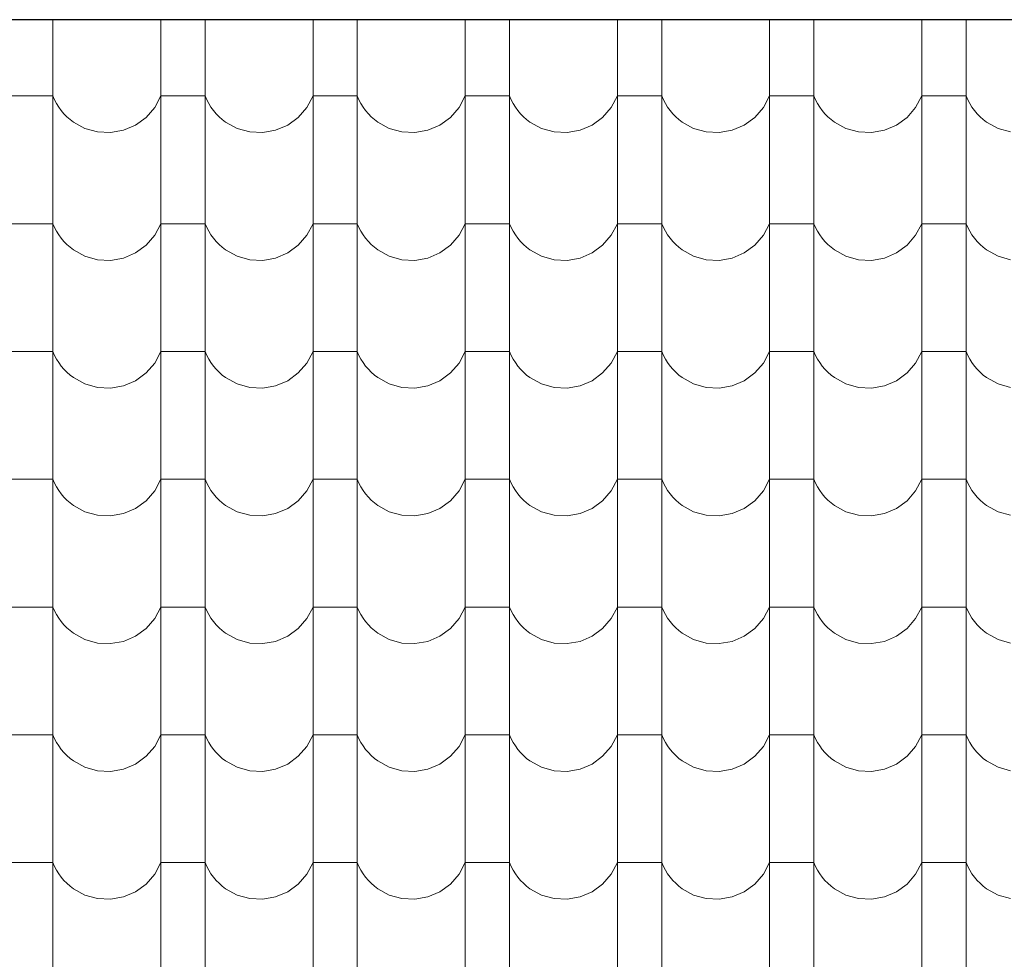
# Model space of a CAD drawing. Header units: millimetres. Extents: x -29624 to 9939, y -6894 to 6495.
# Tile 142 of 243: x -5770 to -5557, y -3385 to -3181. Entities that reach past the tile are written whole.
import ezdxf

# ---------------------------------------------------------------- set-up
doc = ezdxf.new("R2010")
doc.units = ezdxf.units.MM
doc.header["$MEASUREMENT"] = 0
doc.layers.add('810-G Ogólne', color=7, linetype='Continuous')
doc.layers.add('990-D Import IFC', color=7, linetype='Continuous')

# ---------------------------------------------------------------- blocks, each defined once
blk = doc.blocks.new('*X1822', base_point=(515069.4, 47309.9))
at = {"layer": '990-D Import IFC', "color": 251, "linetype": 'Continuous', "lineweight": 13, "true_color": 0x6a6a6a}
for p, q in [((543167.5, -15788.8), (543167.5, -15846.1)), ((543401.4, -15788.8), (543401.4, -15846.1)), ((543497.5, -15788.8), (543497.5, -15846.1)), ((543731.4, -15788.8), (543731.4, -15846.1)), ((543827.5, -15788.8), (543827.5, -15846.1)), ((544061.4, -15788.8), (544061.4, -15846.1)), ((544157.5, -15788.8), (544157.5, -15846.1)), ((544391.4, -15788.8), (544391.4, -15846.1)), ((544487.5, -15788.8), (544487.5, -15846.1)), ((544721.4, -15788.8), (544721.4, -15846.1)), ((544817.5, -15788.8), (544817.5, -15846.1)), ((545051.4, -15788.8), (545051.4, -15846.1)), ((545147.5, -15788.8), (545147.5, -15846.1)), ((543167.5, -15846.1), (543167.5, -16123.1)), ((543401.4, -15846.1), (543401.4, -16123.1)), ((543497.5, -15846.1), (543497.5, -16123.1)), ((543731.4, -15846.1), (543731.4, -16123.1)), ((543827.5, -15846.1), (543827.5, -16123.1)), ((544061.4, -15846.1), (544061.4, -16123.1)), ((544157.5, -15846.1), (544157.5, -16123.1)), ((544391.4, -15846.1), (544391.4, -16123.1)), ((544487.5, -15846.1), (544487.5, -16123.1)), ((544721.4, -15846.1), (544721.4, -16123.1)), ((544817.5, -15846.1), (544817.5, -16123.1)), ((545051.4, -15846.1), (545051.4, -16123.1)), ((545147.5, -15846.1), (545147.5, -16123.1)), ((543119.4, -15954.2), (543071.4, -15954.2)), ((543167.5, -15954.2), (543119.4, -15954.2)), ((543167.5, -15954.2), (543171.1, -15962.5)), ((543171.1, -15962.5), (543175.4, -15970.6)), ((543388.1, -15979.2), (543401.4, -15954.2)), ((543449.4, -15954.2), (543401.4, -15954.2)), ((543497.5, -15954.2), (543449.4, -15954.2)), ((543497.5, -15954.2), (543501.1, -15962.5)), ((543501.1, -15962.5), (543505.4, -15970.6)), ((543718.1, -15979.2), (543731.4, -15954.2)), ((543779.4, -15954.2), (543731.4, -15954.2)), ((543827.5, -15954.2), (543779.4, -15954.2)), ((543827.5, -15954.2), (543831.1, -15962.5)), ((543831.1, -15962.5), (543835.4, -15970.6)), ((544048.1, -15979.2), (544061.4, -15954.2)), ((544109.4, -15954.2), (544061.4, -15954.2)), ((544157.5, -15954.2), (544109.4, -15954.2)), ((544157.5, -15954.2), (544161.1, -15962.5)), ((544161.1, -15962.5), (544165.4, -15970.6)), ((544378.1, -15979.2), (544391.4, -15954.2)), ((544439.4, -15954.2), (544391.4, -15954.2)), ((544487.5, -15954.2), (544439.4, -15954.2)), ((544487.5, -15954.2), (544491.1, -15962.5)), ((544491.1, -15962.5), (544495.4, -15970.6)), ((544708.1, -15979.2), (544721.4, -15954.2)), ((544769.4, -15954.2), (544721.4, -15954.2)), ((544817.5, -15954.2), (544769.4, -15954.2)), ((544817.5, -15954.2), (544821.1, -15962.5)), ((544821.1, -15962.5), (544825.4, -15970.6)), ((545038.1, -15979.2), (545051.4, -15954.2)), ((545099.4, -15954.2), (545051.4, -15954.2)), ((545147.5, -15954.2), (545099.4, -15954.2)), ((545147.5, -15954.2), (545151.1, -15962.5)), ((545151.1, -15962.5), (545155.4, -15970.6)), ((543175.4, -15970.6), (543180.2, -15978.3)), ((543180.2, -15978.3), (543185.5, -15985.7)), ((543185.5, -15985.7), (543191.4, -15992.6)), ((543369.4, -16000.7), (543388.1, -15979.2)), ((543505.4, -15970.6), (543510.2, -15978.3)), ((543510.2, -15978.3), (543515.5, -15985.7)), ((543515.5, -15985.7), (543521.4, -15992.6)), ((543699.4, -16000.7), (543718.1, -15979.2)), ((543835.4, -15970.6), (543840.2, -15978.3)), ((543840.2, -15978.3), (543845.5, -15985.7)), ((543845.5, -15985.7), (543851.4, -15992.6)), ((544029.4, -16000.7), (544048.1, -15979.2)), ((544165.4, -15970.6), (544170.2, -15978.3)), ((544170.2, -15978.3), (544175.5, -15985.7)), ((544175.5, -15985.7), (544181.4, -15992.6)), ((544359.4, -16000.7), (544378.1, -15979.2)), ((544495.4, -15970.6), (544500.2, -15978.3)), ((544500.2, -15978.3), (544505.5, -15985.7)), ((544505.5, -15985.7), (544511.4, -15992.6)), ((544689.4, -16000.7), (544708.1, -15979.2)), ((544825.4, -15970.6), (544830.2, -15978.3)), ((544830.2, -15978.3), (544835.5, -15985.7)), ((544835.5, -15985.7), (544841.4, -15992.6)), ((545019.4, -16000.7), (545038.1, -15979.2)), ((545155.4, -15970.6), (545160.2, -15978.3)), ((545160.2, -15978.3), (545165.5, -15985.7)), ((545165.5, -15985.7), (545171.4, -15992.6)), ((543191.4, -15992.6), (543197.8, -15999.1)), ((543197.8, -15999.1), (543204.6, -16005.2)), ((543204.6, -16005.2), (543211.9, -16010.7)), ((543211.9, -16010.7), (543236.7, -16024.4)), ((543346.5, -16017.4), (543369.4, -16000.7)), ((543521.4, -15992.6), (543527.8, -15999.1)), ((543527.8, -15999.1), (543534.6, -16005.2)), ((543534.6, -16005.2), (543541.9, -16010.7)), ((543541.9, -16010.7), (543566.7, -16024.4)), ((543676.5, -16017.4), (543699.4, -16000.7)), ((543851.4, -15992.6), (543857.8, -15999.1)), ((543857.8, -15999.1), (543864.6, -16005.2)), ((543864.6, -16005.2), (543871.9, -16010.7)), ((543871.9, -16010.7), (543896.7, -16024.4)), ((544006.5, -16017.4), (544029.4, -16000.7)), ((544181.4, -15992.6), (544187.8, -15999.1)), ((544187.8, -15999.1), (544194.6, -16005.2)), ((544194.6, -16005.2), (544201.9, -16010.7)), ((544201.9, -16010.7), (544226.7, -16024.4)), ((544336.5, -16017.4), (544359.4, -16000.7)), ((544511.4, -15992.6), (544517.8, -15999.1)), ((544517.8, -15999.1), (544524.6, -16005.2)), ((544524.6, -16005.2), (544531.9, -16010.7)), ((544531.9, -16010.7), (544556.7, -16024.4)), ((544666.5, -16017.4), (544689.4, -16000.7)), ((544841.4, -15992.6), (544847.8, -15999.1)), ((544847.8, -15999.1), (544854.6, -16005.2)), ((544854.6, -16005.2), (544861.9, -16010.7)), ((544861.9, -16010.7), (544886.7, -16024.4)), ((544996.5, -16017.4), (545019.4, -16000.7)), ((545171.4, -15992.6), (545177.8, -15999.1)), ((545177.8, -15999.1), (545184.6, -16005.2)), ((545184.6, -16005.2), (545191.9, -16010.7)), ((545191.9, -16010.7), (545216.7, -16024.4)), ((543236.7, -16024.4), (543264.1, -16032.1)), ((543264.1, -16032.1), (543292.4, -16033.5)), ((543292.4, -16033.5), (543320.4, -16028.5)), ((543320.4, -16028.5), (543346.5, -16017.4)), ((543566.7, -16024.4), (543594.1, -16032.1)), ((543594.1, -16032.1), (543622.4, -16033.5)), ((543622.4, -16033.5), (543650.4, -16028.5)), ((543650.4, -16028.5), (543676.5, -16017.4)), ((543896.7, -16024.4), (543924.1, -16032.1)), ((543924.1, -16032.1), (543952.4, -16033.5)), ((543952.4, -16033.5), (543980.4, -16028.5)), ((543980.4, -16028.5), (544006.5, -16017.4)), ((544226.7, -16024.4), (544254.1, -16032.1)), ((544254.1, -16032.1), (544282.4, -16033.5)), ((544282.4, -16033.5), (544310.4, -16028.5)), ((544310.4, -16028.5), (544336.5, -16017.4)), ((544556.7, -16024.4), (544584.1, -16032.1)), ((544584.1, -16032.1), (544612.4, -16033.5)), ((544612.4, -16033.5), (544640.4, -16028.5)), ((544640.4, -16028.5), (544666.5, -16017.4)), ((544886.7, -16024.4), (544914.1, -16032.1)), ((544914.1, -16032.1), (544942.4, -16033.5)), ((544942.4, -16033.5), (544970.4, -16028.5)), ((544970.4, -16028.5), (544996.5, -16017.4)), ((545216.7, -16024.4), (545244.1, -16032.1)), ((543167.5, -16123.1), (543167.5, -16400.1)), ((543401.4, -16123.1), (543401.4, -16400.1)), ((543497.5, -16123.1), (543497.5, -16400.1)), ((543731.4, -16123.1), (543731.4, -16400.1)), ((543827.5, -16123.1), (543827.5, -16400.1)), ((544061.4, -16123.1), (544061.4, -16400.1)), ((544157.5, -16123.1), (544157.5, -16400.1)), ((544391.4, -16123.1), (544391.4, -16400.1)), ((544487.5, -16123.1), (544487.5, -16400.1)), ((544721.4, -16123.1), (544721.4, -16400.1)), ((544817.5, -16123.1), (544817.5, -16400.1)), ((545051.4, -16123.1), (545051.4, -16400.1)), ((545147.5, -16123.1), (545147.5, -16400.1)), ((543119.4, -16231.2), (543071.4, -16231.2)), ((543167.5, -16231.2), (543119.4, -16231.2)), ((543167.5, -16231.2), (543171.1, -16239.5)), ((543171.1, -16239.5), (543175.4, -16247.6)), ((543388.1, -16256.2), (543401.4, -16231.2)), ((543449.4, -16231.2), (543401.4, -16231.2)), ((543497.5, -16231.2), (543449.4, -16231.2)), ((543497.5, -16231.2), (543501.1, -16239.5)), ((543501.1, -16239.5), (543505.4, -16247.6)), ((543718.1, -16256.2), (543731.4, -16231.2)), ((543779.4, -16231.2), (543731.4, -16231.2)), ((543827.5, -16231.2), (543779.4, -16231.2)), ((543827.5, -16231.2), (543831.1, -16239.5)), ((543831.1, -16239.5), (543835.4, -16247.6)), ((544048.1, -16256.2), (544061.4, -16231.2)), ((544109.4, -16231.2), (544061.4, -16231.2)), ((544157.5, -16231.2), (544109.4, -16231.2)), ((544157.5, -16231.2), (544161.1, -16239.5)), ((544161.1, -16239.5), (544165.4, -16247.6)), ((544378.1, -16256.2), (544391.4, -16231.2)), ((544439.4, -16231.2), (544391.4, -16231.2)), ((544487.5, -16231.2), (544439.4, -16231.2)), ((544487.5, -16231.2), (544491.1, -16239.5)), ((544491.1, -16239.5), (544495.4, -16247.6)), ((544708.1, -16256.2), (544721.4, -16231.2)), ((544769.4, -16231.2), (544721.4, -16231.2)), ((544817.5, -16231.2), (544769.4, -16231.2)), ((544817.5, -16231.2), (544821.1, -16239.5)), ((544821.1, -16239.5), (544825.4, -16247.6)), ((545038.1, -16256.2), (545051.4, -16231.2)), ((545099.4, -16231.2), (545051.4, -16231.2)), ((545147.5, -16231.2), (545099.4, -16231.2)), ((545147.5, -16231.2), (545151.1, -16239.5)), ((545151.1, -16239.5), (545155.4, -16247.6)), ((543175.4, -16247.6), (543180.2, -16255.3)), ((543180.2, -16255.3), (543185.5, -16262.7)), ((543185.5, -16262.7), (543191.4, -16269.6)), ((543369.4, -16277.7), (543388.1, -16256.2)), ((543505.4, -16247.6), (543510.2, -16255.3)), ((543510.2, -16255.3), (543515.5, -16262.7)), ((543515.5, -16262.7), (543521.4, -16269.6)), ((543699.4, -16277.7), (543718.1, -16256.2)), ((543835.4, -16247.6), (543840.2, -16255.3)), ((543840.2, -16255.3), (543845.5, -16262.7)), ((543845.5, -16262.7), (543851.4, -16269.6)), ((544029.4, -16277.7), (544048.1, -16256.2)), ((544165.4, -16247.6), (544170.2, -16255.3)), ((544170.2, -16255.3), (544175.5, -16262.7)), ((544175.5, -16262.7), (544181.4, -16269.6)), ((544359.4, -16277.7), (544378.1, -16256.2)), ((544495.4, -16247.6), (544500.2, -16255.3)), ((544500.2, -16255.3), (544505.5, -16262.7)), ((544505.5, -16262.7), (544511.4, -16269.6)), ((544689.4, -16277.7), (544708.1, -16256.2)), ((544825.4, -16247.6), (544830.2, -16255.3)), ((544830.2, -16255.3), (544835.5, -16262.7)), ((544835.5, -16262.7), (544841.4, -16269.6)), ((545019.4, -16277.7), (545038.1, -16256.2)), ((545155.4, -16247.6), (545160.2, -16255.3)), ((545160.2, -16255.3), (545165.5, -16262.7)), ((545165.5, -16262.7), (545171.4, -16269.6)), ((543191.4, -16269.6), (543197.8, -16276.1)), ((543197.8, -16276.1), (543204.6, -16282.2)), ((543204.6, -16282.2), (543211.9, -16287.7)), ((543211.9, -16287.7), (543236.7, -16301.4)), ((543346.5, -16294.4), (543369.4, -16277.7)), ((543521.4, -16269.6), (543527.8, -16276.1)), ((543527.8, -16276.1), (543534.6, -16282.2)), ((543534.6, -16282.2), (543541.9, -16287.7)), ((543541.9, -16287.7), (543566.7, -16301.4)), ((543676.5, -16294.4), (543699.4, -16277.7)), ((543851.4, -16269.6), (543857.8, -16276.1)), ((543857.8, -16276.1), (543864.6, -16282.2)), ((543864.6, -16282.2), (543871.9, -16287.7)), ((543871.9, -16287.7), (543896.7, -16301.4)), ((544006.5, -16294.4), (544029.4, -16277.7)), ((544181.4, -16269.6), (544187.8, -16276.1)), ((544187.8, -16276.1), (544194.6, -16282.2)), ((544194.6, -16282.2), (544201.9, -16287.7)), ((544201.9, -16287.7), (544226.7, -16301.4)), ((544336.5, -16294.4), (544359.4, -16277.7)), ((544511.4, -16269.6), (544517.8, -16276.1)), ((544517.8, -16276.1), (544524.6, -16282.2)), ((544524.6, -16282.2), (544531.9, -16287.7)), ((544531.9, -16287.7), (544556.7, -16301.4)), ((544666.5, -16294.4), (544689.4, -16277.7)), ((544841.4, -16269.6), (544847.8, -16276.1)), ((544847.8, -16276.1), (544854.6, -16282.2)), ((544854.6, -16282.2), (544861.9, -16287.7)), ((544861.9, -16287.7), (544886.7, -16301.4)), ((544996.5, -16294.4), (545019.4, -16277.7)), ((545171.4, -16269.6), (545177.8, -16276.1)), ((545177.8, -16276.1), (545184.6, -16282.2)), ((545184.6, -16282.2), (545191.9, -16287.7)), ((545191.9, -16287.7), (545216.7, -16301.4)), ((543236.7, -16301.4), (543264.1, -16309.1)), ((543264.1, -16309.1), (543292.4, -16310.5)), ((543292.4, -16310.5), (543320.4, -16305.5)), ((543320.4, -16305.5), (543346.5, -16294.4)), ((543566.7, -16301.4), (543594.1, -16309.1)), ((543594.1, -16309.1), (543622.4, -16310.5)), ((543622.4, -16310.5), (543650.4, -16305.5)), ((543650.4, -16305.5), (543676.5, -16294.4)), ((543896.7, -16301.4), (543924.1, -16309.1)), ((543924.1, -16309.1), (543952.4, -16310.5)), ((543952.4, -16310.5), (543980.4, -16305.5)), ((543980.4, -16305.5), (544006.5, -16294.4)), ((544226.7, -16301.4), (544254.1, -16309.1)), ((544254.1, -16309.1), (544282.4, -16310.5)), ((544282.4, -16310.5), (544310.4, -16305.5)), ((544310.4, -16305.5), (544336.5, -16294.4)), ((544556.7, -16301.4), (544584.1, -16309.1)), ((544584.1, -16309.1), (544612.4, -16310.5)), ((544612.4, -16310.5), (544640.4, -16305.5)), ((544640.4, -16305.5), (544666.5, -16294.4)), ((544886.7, -16301.4), (544914.1, -16309.1)), ((544914.1, -16309.1), (544942.4, -16310.5)), ((544942.4, -16310.5), (544970.4, -16305.5)), ((544970.4, -16305.5), (544996.5, -16294.4)), ((545216.7, -16301.4), (545244.1, -16309.1)), ((543167.5, -16400.1), (543167.5, -16677.1)), ((543401.4, -16400.1), (543401.4, -16677.1)), ((543497.5, -16400.1), (543497.5, -16677.1)), ((543731.4, -16400.1), (543731.4, -16677.1)), ((543827.5, -16400.1), (543827.5, -16677.1)), ((544061.4, -16400.1), (544061.4, -16677.1)), ((544157.5, -16400.1), (544157.5, -16677.1)), ((544391.4, -16400.1), (544391.4, -16677.1)), ((544487.5, -16400.1), (544487.5, -16677.1)), ((544721.4, -16400.1), (544721.4, -16677.1)), ((544817.5, -16400.1), (544817.5, -16677.1)), ((545051.4, -16400.1), (545051.4, -16677.1)), ((545147.5, -16400.1), (545147.5, -16677.1)), ((543119.4, -16508.2), (543071.4, -16508.2)), ((543167.5, -16508.2), (543119.4, -16508.2)), ((543167.5, -16508.2), (543171.1, -16516.5)), ((543171.1, -16516.5), (543175.4, -16524.6)), ((543175.4, -16524.6), (543180.2, -16532.3)), ((543388.1, -16533.2), (543401.4, -16508.2)), ((543449.4, -16508.2), (543401.4, -16508.2)), ((543497.5, -16508.2), (543449.4, -16508.2)), ((543497.5, -16508.2), (543501.1, -16516.5)), ((543501.1, -16516.5), (543505.4, -16524.6)), ((543505.4, -16524.6), (543510.2, -16532.3)), ((543718.1, -16533.2), (543731.4, -16508.2)), ((543779.4, -16508.2), (543731.4, -16508.2)), ((543827.5, -16508.2), (543779.4, -16508.2)), ((543827.5, -16508.2), (543831.1, -16516.5)), ((543831.1, -16516.5), (543835.4, -16524.6)), ((543835.4, -16524.6), (543840.2, -16532.3)), ((544048.1, -16533.2), (544061.4, -16508.2)), ((544109.4, -16508.2), (544061.4, -16508.2)), ((544157.5, -16508.2), (544109.4, -16508.2)), ((544157.5, -16508.2), (544161.1, -16516.5)), ((544161.1, -16516.5), (544165.4, -16524.6)), ((544165.4, -16524.6), (544170.2, -16532.3)), ((544378.1, -16533.2), (544391.4, -16508.2)), ((544439.4, -16508.2), (544391.4, -16508.2)), ((544487.5, -16508.2), (544439.4, -16508.2)), ((544487.5, -16508.2), (544491.1, -16516.5)), ((544491.1, -16516.5), (544495.4, -16524.6)), ((544495.4, -16524.6), (544500.2, -16532.3)), ((544708.1, -16533.2), (544721.4, -16508.2)), ((544769.4, -16508.2), (544721.4, -16508.2)), ((544817.5, -16508.2), (544769.4, -16508.2)), ((544817.5, -16508.2), (544821.1, -16516.5)), ((544821.1, -16516.5), (544825.4, -16524.6)), ((544825.4, -16524.6), (544830.2, -16532.3)), ((545038.1, -16533.2), (545051.4, -16508.2)), ((545099.4, -16508.2), (545051.4, -16508.2)), ((545147.5, -16508.2), (545099.4, -16508.2)), ((545147.5, -16508.2), (545151.1, -16516.5)), ((545151.1, -16516.5), (545155.4, -16524.6)), ((545155.4, -16524.6), (545160.2, -16532.3)), ((543180.2, -16532.3), (543185.5, -16539.7)), ((543185.5, -16539.7), (543191.4, -16546.6)), ((543369.4, -16554.7), (543388.1, -16533.2)), ((543510.2, -16532.3), (543515.5, -16539.7)), ((543515.5, -16539.7), (543521.4, -16546.6)), ((543699.4, -16554.7), (543718.1, -16533.2)), ((543840.2, -16532.3), (543845.5, -16539.7)), ((543845.5, -16539.7), (543851.4, -16546.6)), ((544029.4, -16554.7), (544048.1, -16533.2)), ((544170.2, -16532.3), (544175.5, -16539.7)), ((544175.5, -16539.7), (544181.4, -16546.6)), ((544359.4, -16554.7), (544378.1, -16533.2)), ((544500.2, -16532.3), (544505.5, -16539.7)), ((544505.5, -16539.7), (544511.4, -16546.6)), ((544689.4, -16554.7), (544708.1, -16533.2)), ((544830.2, -16532.3), (544835.5, -16539.7)), ((544835.5, -16539.7), (544841.4, -16546.6)), ((545019.4, -16554.7), (545038.1, -16533.2)), ((545160.2, -16532.3), (545165.5, -16539.7)), ((545165.5, -16539.7), (545171.4, -16546.6)), ((543191.4, -16546.6), (543197.8, -16553.1)), ((543197.8, -16553.1), (543204.6, -16559.2)), ((543204.6, -16559.2), (543211.9, -16564.7)), ((543211.9, -16564.7), (543236.7, -16578.4)), ((543346.5, -16571.4), (543369.4, -16554.7)), ((543521.4, -16546.6), (543527.8, -16553.1)), ((543527.8, -16553.1), (543534.6, -16559.2)), ((543534.6, -16559.2), (543541.9, -16564.7)), ((543541.9, -16564.7), (543566.7, -16578.4)), ((543676.5, -16571.4), (543699.4, -16554.7)), ((543851.4, -16546.6), (543857.8, -16553.1)), ((543857.8, -16553.1), (543864.6, -16559.2)), ((543864.6, -16559.2), (543871.9, -16564.7)), ((543871.9, -16564.7), (543896.7, -16578.4)), ((544006.5, -16571.4), (544029.4, -16554.7)), ((544181.4, -16546.6), (544187.8, -16553.1)), ((544187.8, -16553.1), (544194.6, -16559.2)), ((544194.6, -16559.2), (544201.9, -16564.7)), ((544201.9, -16564.7), (544226.7, -16578.4)), ((544336.5, -16571.4), (544359.4, -16554.7)), ((544511.4, -16546.6), (544517.8, -16553.1)), ((544517.8, -16553.1), (544524.6, -16559.2)), ((544524.6, -16559.2), (544531.9, -16564.7)), ((544531.9, -16564.7), (544556.7, -16578.4)), ((544666.5, -16571.4), (544689.4, -16554.7)), ((544841.4, -16546.6), (544847.8, -16553.1)), ((544847.8, -16553.1), (544854.6, -16559.2)), ((544854.6, -16559.2), (544861.9, -16564.7)), ((544861.9, -16564.7), (544886.7, -16578.4)), ((544996.5, -16571.4), (545019.4, -16554.7)), ((545171.4, -16546.6), (545177.8, -16553.1)), ((545177.8, -16553.1), (545184.6, -16559.2)), ((545184.6, -16559.2), (545191.9, -16564.7)), ((545191.9, -16564.7), (545216.7, -16578.4)), ((543236.7, -16578.4), (543264.1, -16586.1)), ((543264.1, -16586.1), (543292.4, -16587.5)), ((543292.4, -16587.5), (543320.4, -16582.5)), ((543320.4, -16582.5), (543346.5, -16571.4)), ((543566.7, -16578.4), (543594.1, -16586.1)), ((543594.1, -16586.1), (543622.4, -16587.5)), ((543622.4, -16587.5), (543650.4, -16582.5)), ((543650.4, -16582.5), (543676.5, -16571.4)), ((543896.7, -16578.4), (543924.1, -16586.1)), ((543924.1, -16586.1), (543952.4, -16587.5)), ((543952.4, -16587.5), (543980.4, -16582.5)), ((543980.4, -16582.5), (544006.5, -16571.4)), ((544226.7, -16578.4), (544254.1, -16586.1)), ((544254.1, -16586.1), (544282.4, -16587.5)), ((544282.4, -16587.5), (544310.4, -16582.5)), ((544310.4, -16582.5), (544336.5, -16571.4)), ((544556.7, -16578.4), (544584.1, -16586.1)), ((544584.1, -16586.1), (544612.4, -16587.5)), ((544612.4, -16587.5), (544640.4, -16582.5)), ((544640.4, -16582.5), (544666.5, -16571.4)), ((544886.7, -16578.4), (544914.1, -16586.1)), ((544914.1, -16586.1), (544942.4, -16587.5)), ((544942.4, -16587.5), (544970.4, -16582.5)), ((544970.4, -16582.5), (544996.5, -16571.4)), ((545216.7, -16578.4), (545244.1, -16586.1)), ((543167.5, -16677.1), (543167.5, -16954.1)), ((543401.4, -16677.1), (543401.4, -16954.1)), ((543497.5, -16677.1), (543497.5, -16954.1)), ((543731.4, -16677.1), (543731.4, -16954.1)), ((543827.5, -16677.1), (543827.5, -16954.1)), ((544061.4, -16677.1), (544061.4, -16954.1)), ((544157.5, -16677.1), (544157.5, -16954.1)), ((544391.4, -16677.1), (544391.4, -16954.1)), ((544487.5, -16677.1), (544487.5, -16954.1)), ((544721.4, -16677.1), (544721.4, -16954.1)), ((544817.5, -16677.1), (544817.5, -16954.1)), ((545051.4, -16677.1), (545051.4, -16954.1)), ((545147.5, -16677.1), (545147.5, -16954.1)), ((543119.4, -16785.2), (543071.4, -16785.2)), ((543167.5, -16785.2), (543119.4, -16785.2)), ((543167.5, -16785.2), (543171.1, -16793.5)), ((543171.1, -16793.5), (543175.4, -16801.6)), ((543175.4, -16801.6), (543180.2, -16809.3)), ((543388.1, -16810.2), (543401.4, -16785.2)), ((543449.4, -16785.2), (543401.4, -16785.2)), ((543497.5, -16785.2), (543449.4, -16785.2)), ((543497.5, -16785.2), (543501.1, -16793.5)), ((543501.1, -16793.5), (543505.4, -16801.6)), ((543505.4, -16801.6), (543510.2, -16809.3)), ((543718.1, -16810.2), (543731.4, -16785.2)), ((543779.4, -16785.2), (543731.4, -16785.2)), ((543827.5, -16785.2), (543779.4, -16785.2)), ((543827.5, -16785.2), (543831.1, -16793.5)), ((543831.1, -16793.5), (543835.4, -16801.6)), ((543835.4, -16801.6), (543840.2, -16809.3)), ((544048.1, -16810.2), (544061.4, -16785.2)), ((544109.4, -16785.2), (544061.4, -16785.2)), ((544157.5, -16785.2), (544109.4, -16785.2)), ((544157.5, -16785.2), (544161.1, -16793.5)), ((544161.1, -16793.5), (544165.4, -16801.6)), ((544165.4, -16801.6), (544170.2, -16809.3)), ((544378.1, -16810.2), (544391.4, -16785.2)), ((544439.4, -16785.2), (544391.4, -16785.2)), ((544487.5, -16785.2), (544439.4, -16785.2)), ((544487.5, -16785.2), (544491.1, -16793.5)), ((544491.1, -16793.5), (544495.4, -16801.6)), ((544495.4, -16801.6), (544500.2, -16809.3)), ((544708.1, -16810.2), (544721.4, -16785.2)), ((544769.4, -16785.2), (544721.4, -16785.2)), ((544817.5, -16785.2), (544769.4, -16785.2)), ((544817.5, -16785.2), (544821.1, -16793.5)), ((544821.1, -16793.5), (544825.4, -16801.6)), ((544825.4, -16801.6), (544830.2, -16809.3)), ((545038.1, -16810.2), (545051.4, -16785.2)), ((545099.4, -16785.2), (545051.4, -16785.2)), ((545147.5, -16785.2), (545099.4, -16785.2)), ((545147.5, -16785.2), (545151.1, -16793.5)), ((545151.1, -16793.5), (545155.4, -16801.6)), ((545155.4, -16801.6), (545160.2, -16809.3)), ((543180.2, -16809.3), (543185.5, -16816.7)), ((543185.5, -16816.7), (543191.4, -16823.6)), ((543191.4, -16823.6), (543197.8, -16830.1)), ((543369.4, -16831.7), (543388.1, -16810.2)), ((543510.2, -16809.3), (543515.5, -16816.7)), ((543515.5, -16816.7), (543521.4, -16823.6)), ((543521.4, -16823.6), (543527.8, -16830.1)), ((543699.4, -16831.7), (543718.1, -16810.2)), ((543840.2, -16809.3), (543845.5, -16816.7)), ((543845.5, -16816.7), (543851.4, -16823.6)), ((543851.4, -16823.6), (543857.8, -16830.1)), ((544029.4, -16831.7), (544048.1, -16810.2)), ((544170.2, -16809.3), (544175.5, -16816.7)), ((544175.5, -16816.7), (544181.4, -16823.6)), ((544181.4, -16823.6), (544187.8, -16830.1)), ((544359.4, -16831.7), (544378.1, -16810.2)), ((544500.2, -16809.3), (544505.5, -16816.7)), ((544505.5, -16816.7), (544511.4, -16823.6)), ((544511.4, -16823.6), (544517.8, -16830.1)), ((544689.4, -16831.7), (544708.1, -16810.2)), ((544830.2, -16809.3), (544835.5, -16816.7)), ((544835.5, -16816.7), (544841.4, -16823.6)), ((544841.4, -16823.6), (544847.8, -16830.1)), ((545019.4, -16831.7), (545038.1, -16810.2)), ((545160.2, -16809.3), (545165.5, -16816.7)), ((545165.5, -16816.7), (545171.4, -16823.6)), ((545171.4, -16823.6), (545177.8, -16830.1)), ((543197.8, -16830.1), (543204.6, -16836.2)), ((543204.6, -16836.2), (543211.9, -16841.7)), ((543211.9, -16841.7), (543236.7, -16855.4)), ((543346.5, -16848.4), (543369.4, -16831.7)), ((543527.8, -16830.1), (543534.6, -16836.2)), ((543534.6, -16836.2), (543541.9, -16841.7)), ((543541.9, -16841.7), (543566.7, -16855.4)), ((543676.5, -16848.4), (543699.4, -16831.7)), ((543857.8, -16830.1), (543864.6, -16836.2)), ((543864.6, -16836.2), (543871.9, -16841.7)), ((543871.9, -16841.7), (543896.7, -16855.4)), ((544006.5, -16848.4), (544029.4, -16831.7)), ((544187.8, -16830.1), (544194.6, -16836.2)), ((544194.6, -16836.2), (544201.9, -16841.7)), ((544201.9, -16841.7), (544226.7, -16855.4)), ((544336.5, -16848.4), (544359.4, -16831.7)), ((544517.8, -16830.1), (544524.6, -16836.2)), ((544524.6, -16836.2), (544531.9, -16841.7)), ((544531.9, -16841.7), (544556.7, -16855.4)), ((544666.5, -16848.4), (544689.4, -16831.7)), ((544847.8, -16830.1), (544854.6, -16836.2)), ((544854.6, -16836.2), (544861.9, -16841.7)), ((544861.9, -16841.7), (544886.7, -16855.4)), ((544996.5, -16848.4), (545019.4, -16831.7)), ((545177.8, -16830.1), (545184.6, -16836.2)), ((545184.6, -16836.2), (545191.9, -16841.7)), ((545191.9, -16841.7), (545216.7, -16855.4)), ((543236.7, -16855.4), (543264.1, -16863.1)), ((543264.1, -16863.1), (543292.4, -16864.5)), ((543292.4, -16864.5), (543320.4, -16859.5)), ((543320.4, -16859.5), (543346.5, -16848.4)), ((543566.7, -16855.4), (543594.1, -16863.1)), ((543594.1, -16863.1), (543622.4, -16864.5)), ((543622.4, -16864.5), (543650.4, -16859.5)), ((543650.4, -16859.5), (543676.5, -16848.4)), ((543896.7, -16855.4), (543924.1, -16863.1)), ((543924.1, -16863.1), (543952.4, -16864.5)), ((543952.4, -16864.5), (543980.4, -16859.5)), ((543980.4, -16859.5), (544006.5, -16848.4)), ((544226.7, -16855.4), (544254.1, -16863.1)), ((544254.1, -16863.1), (544282.4, -16864.5)), ((544282.4, -16864.5), (544310.4, -16859.5)), ((544310.4, -16859.5), (544336.5, -16848.4)), ((544556.7, -16855.4), (544584.1, -16863.1)), ((544584.1, -16863.1), (544612.4, -16864.5)), ((544612.4, -16864.5), (544640.4, -16859.5)), ((544640.4, -16859.5), (544666.5, -16848.4)), ((544886.7, -16855.4), (544914.1, -16863.1)), ((544914.1, -16863.1), (544942.4, -16864.5)), ((544942.4, -16864.5), (544970.4, -16859.5)), ((544970.4, -16859.5), (544996.5, -16848.4)), ((545216.7, -16855.4), (545244.1, -16863.1)), ((543167.5, -16954.1), (543167.5, -17231.1)), ((543401.4, -16954.1), (543401.4, -17231.1)), ((543497.5, -16954.1), (543497.5, -17231.1)), ((543731.4, -16954.1), (543731.4, -17231.1)), ((543827.5, -16954.1), (543827.5, -17231.1)), ((544061.4, -16954.1), (544061.4, -17231.1)), ((544157.5, -16954.1), (544157.5, -17231.1)), ((544391.4, -16954.1), (544391.4, -17231.1)), ((544487.5, -16954.1), (544487.5, -17231.1)), ((544721.4, -16954.1), (544721.4, -17231.1)), ((544817.5, -16954.1), (544817.5, -17231.1)), ((545051.4, -16954.1), (545051.4, -17231.1)), ((545147.5, -16954.1), (545147.5, -17231.1)), ((543119.4, -17062.2), (543071.4, -17062.2)), ((543167.5, -17062.2), (543119.4, -17062.2)), ((543167.5, -17062.2), (543171.1, -17070.5)), ((543171.1, -17070.5), (543175.4, -17078.6)), ((543175.4, -17078.6), (543180.2, -17086.3)), ((543388.1, -17087.2), (543401.4, -17062.2)), ((543449.4, -17062.2), (543401.4, -17062.2)), ((543497.5, -17062.2), (543449.4, -17062.2)), ((543497.5, -17062.2), (543501.1, -17070.5)), ((543501.1, -17070.5), (543505.4, -17078.6)), ((543505.4, -17078.6), (543510.2, -17086.3)), ((543718.1, -17087.2), (543731.4, -17062.2)), ((543779.4, -17062.2), (543731.4, -17062.2)), ((543827.5, -17062.2), (543779.4, -17062.2)), ((543827.5, -17062.2), (543831.1, -17070.5)), ((543831.1, -17070.5), (543835.4, -17078.6)), ((543835.4, -17078.6), (543840.2, -17086.3)), ((544048.1, -17087.2), (544061.4, -17062.2)), ((544109.4, -17062.2), (544061.4, -17062.2)), ((544157.5, -17062.2), (544109.4, -17062.2)), ((544157.5, -17062.2), (544161.1, -17070.5)), ((544161.1, -17070.5), (544165.4, -17078.6)), ((544165.4, -17078.6), (544170.2, -17086.3)), ((544378.1, -17087.2), (544391.4, -17062.2)), ((544439.4, -17062.2), (544391.4, -17062.2)), ((544487.5, -17062.2), (544439.4, -17062.2)), ((544487.5, -17062.2), (544491.1, -17070.5)), ((544491.1, -17070.5), (544495.4, -17078.6)), ((544495.4, -17078.6), (544500.2, -17086.3)), ((544708.1, -17087.2), (544721.4, -17062.2)), ((544769.4, -17062.2), (544721.4, -17062.2)), ((544817.5, -17062.2), (544769.4, -17062.2)), ((544817.5, -17062.2), (544821.1, -17070.5)), ((544821.1, -17070.5), (544825.4, -17078.6)), ((544825.4, -17078.6), (544830.2, -17086.3)), ((545038.1, -17087.2), (545051.4, -17062.2)), ((545099.4, -17062.2), (545051.4, -17062.2)), ((545147.5, -17062.2), (545099.4, -17062.2)), ((545147.5, -17062.2), (545151.1, -17070.5)), ((545151.1, -17070.5), (545155.4, -17078.6)), ((545155.4, -17078.6), (545160.2, -17086.3)), ((543180.2, -17086.3), (543185.5, -17093.7)), ((543185.5, -17093.7), (543191.4, -17100.6)), ((543191.4, -17100.6), (543197.8, -17107.1)), ((543369.4, -17108.7), (543388.1, -17087.2)), ((543510.2, -17086.3), (543515.5, -17093.7)), ((543515.5, -17093.7), (543521.4, -17100.6)), ((543521.4, -17100.6), (543527.8, -17107.1)), ((543699.4, -17108.7), (543718.1, -17087.2)), ((543840.2, -17086.3), (543845.5, -17093.7)), ((543845.5, -17093.7), (543851.4, -17100.6)), ((543851.4, -17100.6), (543857.8, -17107.1)), ((544029.4, -17108.7), (544048.1, -17087.2)), ((544170.2, -17086.3), (544175.5, -17093.7)), ((544175.5, -17093.7), (544181.4, -17100.6)), ((544181.4, -17100.6), (544187.8, -17107.1)), ((544359.4, -17108.7), (544378.1, -17087.2)), ((544500.2, -17086.3), (544505.5, -17093.7)), ((544505.5, -17093.7), (544511.4, -17100.6)), ((544511.4, -17100.6), (544517.8, -17107.1)), ((544689.4, -17108.7), (544708.1, -17087.2)), ((544830.2, -17086.3), (544835.5, -17093.7)), ((544835.5, -17093.7), (544841.4, -17100.6)), ((544841.4, -17100.6), (544847.8, -17107.1)), ((545019.4, -17108.7), (545038.1, -17087.2)), ((545160.2, -17086.3), (545165.5, -17093.7)), ((545165.5, -17093.7), (545171.4, -17100.6)), ((545171.4, -17100.6), (545177.8, -17107.1)), ((543197.8, -17107.1), (543204.6, -17113.2)), ((543204.6, -17113.2), (543211.9, -17118.7)), ((543211.9, -17118.7), (543236.7, -17132.4)), ((543346.5, -17125.4), (543369.4, -17108.7)), ((543527.8, -17107.1), (543534.6, -17113.2)), ((543534.6, -17113.2), (543541.9, -17118.7)), ((543541.9, -17118.7), (543566.7, -17132.4)), ((543676.5, -17125.4), (543699.4, -17108.7)), ((543857.8, -17107.1), (543864.6, -17113.2)), ((543864.6, -17113.2), (543871.9, -17118.7)), ((543871.9, -17118.7), (543896.7, -17132.4)), ((544006.5, -17125.4), (544029.4, -17108.7)), ((544187.8, -17107.1), (544194.6, -17113.2)), ((544194.6, -17113.2), (544201.9, -17118.7)), ((544201.9, -17118.7), (544226.7, -17132.4)), ((544336.5, -17125.4), (544359.4, -17108.7)), ((544517.8, -17107.1), (544524.6, -17113.2)), ((544524.6, -17113.2), (544531.9, -17118.7)), ((544531.9, -17118.7), (544556.7, -17132.4)), ((544666.5, -17125.4), (544689.4, -17108.7)), ((544847.8, -17107.1), (544854.6, -17113.2)), ((544854.6, -17113.2), (544861.9, -17118.7)), ((544861.9, -17118.7), (544886.7, -17132.4)), ((544996.5, -17125.4), (545019.4, -17108.7)), ((545177.8, -17107.1), (545184.6, -17113.2)), ((545184.6, -17113.2), (545191.9, -17118.7)), ((545191.9, -17118.7), (545216.7, -17132.4)), ((543236.7, -17132.4), (543264.1, -17140.1)), ((543264.1, -17140.1), (543292.4, -17141.5)), ((543292.4, -17141.5), (543320.4, -17136.5)), ((543320.4, -17136.5), (543346.5, -17125.4)), ((543566.7, -17132.4), (543594.1, -17140.1)), ((543594.1, -17140.1), (543622.4, -17141.5)), ((543622.4, -17141.5), (543650.4, -17136.5)), ((543650.4, -17136.5), (543676.5, -17125.4)), ((543896.7, -17132.4), (543924.1, -17140.1)), ((543924.1, -17140.1), (543952.4, -17141.5)), ((543952.4, -17141.5), (543980.4, -17136.5)), ((543980.4, -17136.5), (544006.5, -17125.4)), ((544226.7, -17132.4), (544254.1, -17140.1)), ((544254.1, -17140.1), (544282.4, -17141.5)), ((544282.4, -17141.5), (544310.4, -17136.5)), ((544310.4, -17136.5), (544336.5, -17125.4)), ((544556.7, -17132.4), (544584.1, -17140.1)), ((544584.1, -17140.1), (544612.4, -17141.5)), ((544612.4, -17141.5), (544640.4, -17136.5)), ((544640.4, -17136.5), (544666.5, -17125.4)), ((544886.7, -17132.4), (544914.1, -17140.1)), ((544914.1, -17140.1), (544942.4, -17141.5)), ((544942.4, -17141.5), (544970.4, -17136.5)), ((544970.4, -17136.5), (544996.5, -17125.4)), ((545216.7, -17132.4), (545244.1, -17140.1)), ((543167.5, -17231.1), (543167.5, -17508.1)), ((543401.4, -17231.1), (543401.4, -17508.1)), ((543497.5, -17231.1), (543497.5, -17508.1)), ((543731.4, -17231.1), (543731.4, -17508.1)), ((543827.5, -17231.1), (543827.5, -17508.1)), ((544061.4, -17231.1), (544061.4, -17508.1)), ((544157.5, -17231.1), (544157.5, -17508.1)), ((544391.4, -17231.1), (544391.4, -17508.1)), ((544487.5, -17231.1), (544487.5, -17508.1)), ((544721.4, -17231.1), (544721.4, -17508.1)), ((544817.5, -17231.1), (544817.5, -17508.1)), ((545051.4, -17231.1), (545051.4, -17508.1)), ((545147.5, -17231.1), (545147.5, -17508.1)), ((543119.4, -17339.2), (543071.4, -17339.2)), ((543167.5, -17339.2), (543119.4, -17339.2)), ((543167.5, -17339.2), (543171.1, -17347.5)), ((543171.1, -17347.5), (543175.4, -17355.6)), ((543175.4, -17355.6), (543180.2, -17363.3)), ((543388.1, -17364.2), (543401.4, -17339.2)), ((543449.4, -17339.2), (543401.4, -17339.2)), ((543497.5, -17339.2), (543449.4, -17339.2)), ((543497.5, -17339.2), (543501.1, -17347.5)), ((543501.1, -17347.5), (543505.4, -17355.6)), ((543505.4, -17355.6), (543510.2, -17363.3)), ((543718.1, -17364.2), (543731.4, -17339.2)), ((543779.4, -17339.2), (543731.4, -17339.2)), ((543827.5, -17339.2), (543779.4, -17339.2)), ((543827.5, -17339.2), (543831.1, -17347.5)), ((543831.1, -17347.5), (543835.4, -17355.6)), ((543835.4, -17355.6), (543840.2, -17363.3)), ((544048.1, -17364.2), (544061.4, -17339.2)), ((544109.4, -17339.2), (544061.4, -17339.2)), ((544157.5, -17339.2), (544109.4, -17339.2)), ((544157.5, -17339.2), (544161.1, -17347.5)), ((544161.1, -17347.5), (544165.4, -17355.6)), ((544165.4, -17355.6), (544170.2, -17363.3)), ((544378.1, -17364.2), (544391.4, -17339.2)), ((544439.4, -17339.2), (544391.4, -17339.2)), ((544487.5, -17339.2), (544439.4, -17339.2)), ((544487.5, -17339.2), (544491.1, -17347.5)), ((544491.1, -17347.5), (544495.4, -17355.6)), ((544495.4, -17355.6), (544500.2, -17363.3)), ((544708.1, -17364.2), (544721.4, -17339.2)), ((544769.4, -17339.2), (544721.4, -17339.2)), ((544817.5, -17339.2), (544769.4, -17339.2)), ((544817.5, -17339.2), (544821.1, -17347.5)), ((544821.1, -17347.5), (544825.4, -17355.6)), ((544825.4, -17355.6), (544830.2, -17363.3)), ((545038.1, -17364.2), (545051.4, -17339.2)), ((545099.4, -17339.2), (545051.4, -17339.2)), ((545147.5, -17339.2), (545099.4, -17339.2)), ((545147.5, -17339.2), (545151.1, -17347.5)), ((545151.1, -17347.5), (545155.4, -17355.6)), ((545155.4, -17355.6), (545160.2, -17363.3)), ((543180.2, -17363.3), (543185.5, -17370.7)), ((543185.5, -17370.7), (543191.4, -17377.6)), ((543191.4, -17377.6), (543197.8, -17384.1)), ((543369.4, -17385.7), (543388.1, -17364.2)), ((543510.2, -17363.3), (543515.5, -17370.7)), ((543515.5, -17370.7), (543521.4, -17377.6)), ((543521.4, -17377.6), (543527.8, -17384.1)), ((543699.4, -17385.7), (543718.1, -17364.2)), ((543840.2, -17363.3), (543845.5, -17370.7)), ((543845.5, -17370.7), (543851.4, -17377.6)), ((543851.4, -17377.6), (543857.8, -17384.1)), ((544029.4, -17385.7), (544048.1, -17364.2)), ((544170.2, -17363.3), (544175.5, -17370.7)), ((544175.5, -17370.7), (544181.4, -17377.6)), ((544181.4, -17377.6), (544187.8, -17384.1)), ((544359.4, -17385.7), (544378.1, -17364.2)), ((544500.2, -17363.3), (544505.5, -17370.7)), ((544505.5, -17370.7), (544511.4, -17377.6)), ((544511.4, -17377.6), (544517.8, -17384.1)), ((544689.4, -17385.7), (544708.1, -17364.2)), ((544830.2, -17363.3), (544835.5, -17370.7)), ((544835.5, -17370.7), (544841.4, -17377.6)), ((544841.4, -17377.6), (544847.8, -17384.1)), ((545019.4, -17385.7), (545038.1, -17364.2)), ((545160.2, -17363.3), (545165.5, -17370.7)), ((545165.5, -17370.7), (545171.4, -17377.6)), ((545171.4, -17377.6), (545177.8, -17384.1)), ((543197.8, -17384.1), (543204.6, -17390.2)), ((543204.6, -17390.2), (543211.9, -17395.7)), ((543211.9, -17395.7), (543236.7, -17409.4)), ((543346.5, -17402.4), (543369.4, -17385.7)), ((543527.8, -17384.1), (543534.6, -17390.2)), ((543534.6, -17390.2), (543541.9, -17395.7)), ((543541.9, -17395.7), (543566.7, -17409.4)), ((543676.5, -17402.4), (543699.4, -17385.7)), ((543857.8, -17384.1), (543864.6, -17390.2)), ((543864.6, -17390.2), (543871.9, -17395.7)), ((543871.9, -17395.7), (543896.7, -17409.4)), ((544006.5, -17402.4), (544029.4, -17385.7)), ((544187.8, -17384.1), (544194.6, -17390.2)), ((544194.6, -17390.2), (544201.9, -17395.7)), ((544201.9, -17395.7), (544226.7, -17409.4)), ((544336.5, -17402.4), (544359.4, -17385.7)), ((544517.8, -17384.1), (544524.6, -17390.2)), ((544524.6, -17390.2), (544531.9, -17395.7)), ((544531.9, -17395.7), (544556.7, -17409.4)), ((544666.5, -17402.4), (544689.4, -17385.7)), ((544847.8, -17384.1), (544854.6, -17390.2)), ((544854.6, -17390.2), (544861.9, -17395.7)), ((544861.9, -17395.7), (544886.7, -17409.4)), ((544996.5, -17402.4), (545019.4, -17385.7)), ((545177.8, -17384.1), (545184.6, -17390.2)), ((545184.6, -17390.2), (545191.9, -17395.7)), ((545191.9, -17395.7), (545216.7, -17409.4)), ((543236.7, -17409.4), (543264.1, -17417.1)), ((543264.1, -17417.1), (543292.4, -17418.5)), ((543292.4, -17418.5), (543320.4, -17413.5)), ((543320.4, -17413.5), (543346.5, -17402.4)), ((543566.7, -17409.4), (543594.1, -17417.1)), ((543594.1, -17417.1), (543622.4, -17418.5)), ((543622.4, -17418.5), (543650.4, -17413.5)), ((543650.4, -17413.5), (543676.5, -17402.4)), ((543896.7, -17409.4), (543924.1, -17417.1)), ((543924.1, -17417.1), (543952.4, -17418.5)), ((543952.4, -17418.5), (543980.4, -17413.5)), ((543980.4, -17413.5), (544006.5, -17402.4)), ((544226.7, -17409.4), (544254.1, -17417.1)), ((544254.1, -17417.1), (544282.4, -17418.5)), ((544282.4, -17418.5), (544310.4, -17413.5)), ((544310.4, -17413.5), (544336.5, -17402.4)), ((544556.7, -17409.4), (544584.1, -17417.1)), ((544584.1, -17417.1), (544612.4, -17418.5)), ((544612.4, -17418.5), (544640.4, -17413.5)), ((544640.4, -17413.5), (544666.5, -17402.4)), ((544886.7, -17409.4), (544914.1, -17417.1)), ((544914.1, -17417.1), (544942.4, -17418.5)), ((544942.4, -17418.5), (544970.4, -17413.5)), ((544970.4, -17413.5), (544996.5, -17402.4)), ((545216.7, -17409.4), (545244.1, -17417.1)), ((543167.5, -17508.1), (543167.5, -17785.1)), ((543401.4, -17508.1), (543401.4, -17785.1)), ((543497.5, -17508.1), (543497.5, -17785.1)), ((543731.4, -17508.1), (543731.4, -17785.1)), ((543827.5, -17508.1), (543827.5, -17785.1)), ((544061.4, -17508.1), (544061.4, -17785.1)), ((544157.5, -17508.1), (544157.5, -17785.1)), ((544391.4, -17508.1), (544391.4, -17785.1)), ((544487.5, -17508.1), (544487.5, -17785.1)), ((544721.4, -17508.1), (544721.4, -17785.1)), ((544817.5, -17508.1), (544817.5, -17785.1)), ((545051.4, -17508.1), (545051.4, -17785.1)), ((545147.5, -17508.1), (545147.5, -17785.1)), ((543119.4, -17616.2), (543071.4, -17616.2)), ((543167.5, -17616.2), (543119.4, -17616.2)), ((543167.5, -17616.2), (543171.1, -17624.5)), ((543171.1, -17624.5), (543175.4, -17632.6)), ((543175.4, -17632.6), (543180.2, -17640.3)), ((543388.1, -17641.2), (543401.4, -17616.2)), ((543449.4, -17616.2), (543401.4, -17616.2)), ((543497.5, -17616.2), (543449.4, -17616.2)), ((543497.5, -17616.2), (543501.1, -17624.5)), ((543501.1, -17624.5), (543505.4, -17632.6)), ((543505.4, -17632.6), (543510.2, -17640.3)), ((543718.1, -17641.2), (543731.4, -17616.2)), ((543779.4, -17616.2), (543731.4, -17616.2)), ((543827.5, -17616.2), (543779.4, -17616.2)), ((543827.5, -17616.2), (543831.1, -17624.5)), ((543831.1, -17624.5), (543835.4, -17632.6)), ((543835.4, -17632.6), (543840.2, -17640.3)), ((544048.1, -17641.2), (544061.4, -17616.2)), ((544109.4, -17616.2), (544061.4, -17616.2)), ((544157.5, -17616.2), (544109.4, -17616.2)), ((544157.5, -17616.2), (544161.1, -17624.5)), ((544161.1, -17624.5), (544165.4, -17632.6)), ((544165.4, -17632.6), (544170.2, -17640.3)), ((544378.1, -17641.2), (544391.4, -17616.2)), ((544439.4, -17616.2), (544391.4, -17616.2)), ((544487.5, -17616.2), (544439.4, -17616.2)), ((544487.5, -17616.2), (544491.1, -17624.5)), ((544491.1, -17624.5), (544495.4, -17632.6)), ((544495.4, -17632.6), (544500.2, -17640.3)), ((544708.1, -17641.2), (544721.4, -17616.2)), ((544769.4, -17616.2), (544721.4, -17616.2)), ((544817.5, -17616.2), (544769.4, -17616.2)), ((544817.5, -17616.2), (544821.1, -17624.5)), ((544821.1, -17624.5), (544825.4, -17632.6)), ((544825.4, -17632.6), (544830.2, -17640.3)), ((545038.1, -17641.2), (545051.4, -17616.2)), ((545099.4, -17616.2), (545051.4, -17616.2)), ((545147.5, -17616.2), (545099.4, -17616.2)), ((545147.5, -17616.2), (545151.1, -17624.5)), ((545151.1, -17624.5), (545155.4, -17632.6)), ((545155.4, -17632.6), (545160.2, -17640.3)), ((543180.2, -17640.3), (543185.5, -17647.7)), ((543185.5, -17647.7), (543191.4, -17654.6)), ((543191.4, -17654.6), (543197.8, -17661.1)), ((543369.4, -17662.7), (543388.1, -17641.2)), ((543510.2, -17640.3), (543515.5, -17647.7)), ((543515.5, -17647.7), (543521.4, -17654.6)), ((543521.4, -17654.6), (543527.8, -17661.1)), ((543699.4, -17662.7), (543718.1, -17641.2)), ((543840.2, -17640.3), (543845.5, -17647.7)), ((543845.5, -17647.7), (543851.4, -17654.6)), ((543851.4, -17654.6), (543857.8, -17661.1)), ((544029.4, -17662.7), (544048.1, -17641.2)), ((544170.2, -17640.3), (544175.5, -17647.7)), ((544175.5, -17647.7), (544181.4, -17654.6)), ((544181.4, -17654.6), (544187.8, -17661.1)), ((544359.4, -17662.7), (544378.1, -17641.2)), ((544500.2, -17640.3), (544505.5, -17647.7)), ((544505.5, -17647.7), (544511.4, -17654.6)), ((544511.4, -17654.6), (544517.8, -17661.1)), ((544689.4, -17662.7), (544708.1, -17641.2)), ((544830.2, -17640.3), (544835.5, -17647.7)), ((544835.5, -17647.7), (544841.4, -17654.6)), ((544841.4, -17654.6), (544847.8, -17661.1)), ((545019.4, -17662.7), (545038.1, -17641.2)), ((545160.2, -17640.3), (545165.5, -17647.7)), ((545165.5, -17647.7), (545171.4, -17654.6)), ((545171.4, -17654.6), (545177.8, -17661.1)), ((543197.8, -17661.1), (543204.6, -17667.2)), ((543204.6, -17667.2), (543211.9, -17672.7)), ((543211.9, -17672.7), (543236.7, -17686.4)), ((543346.5, -17679.4), (543369.4, -17662.7)), ((543527.8, -17661.1), (543534.6, -17667.2)), ((543534.6, -17667.2), (543541.9, -17672.7)), ((543541.9, -17672.7), (543566.7, -17686.4)), ((543676.5, -17679.4), (543699.4, -17662.7)), ((543857.8, -17661.1), (543864.6, -17667.2)), ((543864.6, -17667.2), (543871.9, -17672.7)), ((543871.9, -17672.7), (543896.7, -17686.4)), ((544006.5, -17679.4), (544029.4, -17662.7)), ((544187.8, -17661.1), (544194.6, -17667.2)), ((544194.6, -17667.2), (544201.9, -17672.7)), ((544201.9, -17672.7), (544226.7, -17686.4)), ((544336.5, -17679.4), (544359.4, -17662.7)), ((544517.8, -17661.1), (544524.6, -17667.2)), ((544524.6, -17667.2), (544531.9, -17672.7)), ((544531.9, -17672.7), (544556.7, -17686.4)), ((544666.5, -17679.4), (544689.4, -17662.7)), ((544847.8, -17661.1), (544854.6, -17667.2)), ((544854.6, -17667.2), (544861.9, -17672.7)), ((544861.9, -17672.7), (544886.7, -17686.4)), ((544996.5, -17679.4), (545019.4, -17662.7)), ((545177.8, -17661.1), (545184.6, -17667.2)), ((545184.6, -17667.2), (545191.9, -17672.7)), ((545191.9, -17672.7), (545216.7, -17686.4)), ((543236.7, -17686.4), (543264.1, -17694.1)), ((543264.1, -17694.1), (543292.4, -17695.5)), ((543292.4, -17695.5), (543320.4, -17690.5)), ((543320.4, -17690.5), (543346.5, -17679.4)), ((543566.7, -17686.4), (543594.1, -17694.1)), ((543594.1, -17694.1), (543622.4, -17695.5)), ((543622.4, -17695.5), (543650.4, -17690.5)), ((543650.4, -17690.5), (543676.5, -17679.4)), ((543896.7, -17686.4), (543924.1, -17694.1)), ((543924.1, -17694.1), (543952.4, -17695.5)), ((543952.4, -17695.5), (543980.4, -17690.5)), ((543980.4, -17690.5), (544006.5, -17679.4)), ((544226.7, -17686.4), (544254.1, -17694.1)), ((544254.1, -17694.1), (544282.4, -17695.5)), ((544282.4, -17695.5), (544310.4, -17690.5)), ((544310.4, -17690.5), (544336.5, -17679.4)), ((544556.7, -17686.4), (544584.1, -17694.1)), ((544584.1, -17694.1), (544612.4, -17695.5)), ((544612.4, -17695.5), (544640.4, -17690.5)), ((544640.4, -17690.5), (544666.5, -17679.4)), ((544886.7, -17686.4), (544914.1, -17694.1)), ((544914.1, -17694.1), (544942.4, -17695.5)), ((544942.4, -17695.5), (544970.4, -17690.5)), ((544970.4, -17690.5), (544996.5, -17679.4)), ((545216.7, -17686.4), (545244.1, -17694.1)), ((543167.5, -17785.1), (543167.5, -18062.1)), ((543401.4, -17785.1), (543401.4, -18062.1)), ((543497.5, -17785.1), (543497.5, -18062.1)), ((543731.4, -17785.1), (543731.4, -18062.1)), ((543827.5, -17785.1), (543827.5, -18062.1)), ((544061.4, -17785.1), (544061.4, -18062.1)), ((544157.5, -17785.1), (544157.5, -18062.1)), ((544391.4, -17785.1), (544391.4, -18062.1)), ((544487.5, -17785.1), (544487.5, -18062.1)), ((544721.4, -17785.1), (544721.4, -18062.1)), ((544817.5, -17785.1), (544817.5, -18062.1)), ((545051.4, -17785.1), (545051.4, -18062.1)), ((545147.5, -17785.1), (545147.5, -18062.1))]:
    blk.add_line(p, q, dxfattribs=at)
blk = doc.blocks.new('Wypełnienie_6_3', base_point=(515069.4, 47309.9))
at = {"layer": '990-D Import IFC', "color": 251, "linetype": 'Continuous', "lineweight": 13, "true_color": 0x6a6a6a}
blk.add_blockref('*X1822', (515069.4, 47309.9), dxfattribs=at)

msp = doc.modelspace()

# ---------------------------------------------------------------- linework, layer by layer
at = {"layer": '810-G Ogólne', "color": 7, "linetype": 'Continuous', "lineweight": 25}
msp.add_line((-5165.309, -3181.299), (-7681.9, -3181.299), dxfattribs=at)
at = {"layer": '990-D Import IFC', "color": 7, "linetype": 'Continuous', "lineweight": 13}
msp.add_lwpolyline([(-7681.9, -3181.299), (-8256.9, -3576.299), (-4244.9, -3576.299), (-4788.9, -3181.299), (-4849.196, -3225.08), (-4848.264, -3181.299), (-5109.365, -3181.299), (-5109.365, -3221.126), (-5165.309, -3221.126), (-5165.309, -3181.299)], close=True, dxfattribs=at)

# ---------------------------------------------------------------- block references
at = {"layer": '990-D Import IFC', "color": 251, "linetype": 'Continuous', "lineweight": 13, "true_color": 0x6a6a6a, "xscale": 0.1, "yscale": 0.1, "zscale": 0.1}
msp.add_blockref('Wypełnienie_6_3', (-8573.008, 3128.573), dxfattribs=at)

doc.saveas('drawing.dxf')
